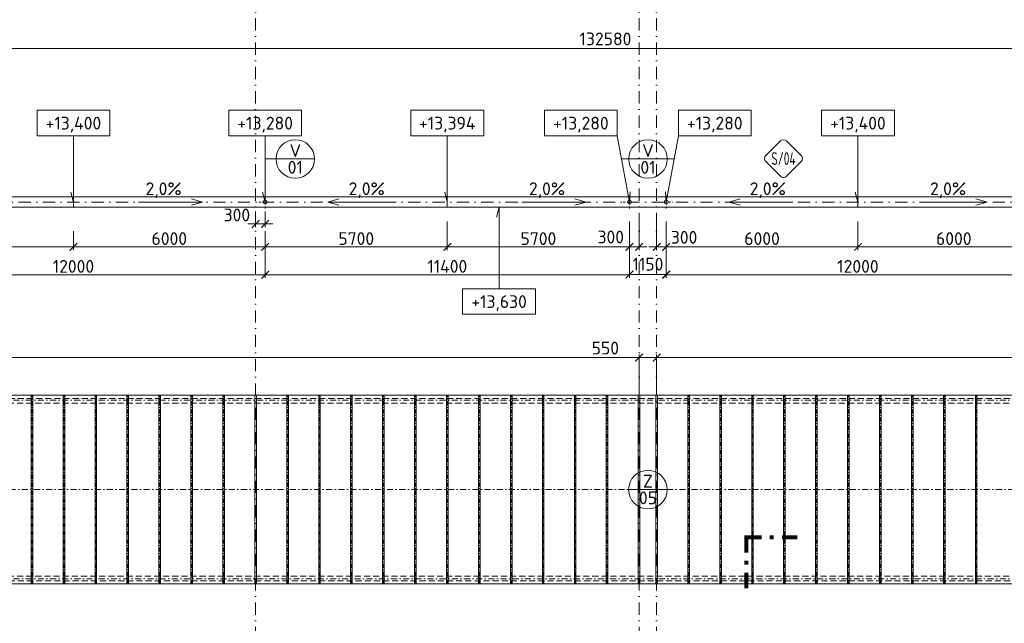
# Model space of a CAD drawing. Header units: millimetres. Extents: x 5450 to 1919026, y -34905 to 130825.
# Tile 96 of 154: x 126405 to 157218, y 80285 to 99176. Entities that reach past the tile are written whole.
import ezdxf
from ezdxf.enums import TextEntityAlignment as Align

# ---------------------------------------------------------------- set-up
doc = ezdxf.new("R2010")
doc.units = ezdxf.units.MM
for name, pattern in [('CENTERX2', [101.6, 63.5, -12.7, 12.7, -12.7]), ('DASHDOT', [25.4, 12.7, -6.35, 0, -6.35]), ('ČÁRKOVANÁ', [19.05, 12.7, -6.35])]:
    doc.linetypes.add(name, pattern=pattern)
doc.layers.get('Defpoints').update_dxf_attribs({"color": 8})
for name, color, linetype, lineweight in [('A99_N_kce-pohl', 1, 'Continuous', 9), ('A99_N_koty-200', 5, 'Continuous', 5), ('A99_N_koty-vysk', 160, 'Continuous', 5), ('A99_N_txt-popis-200', 240, 'Continuous', 5), ('A99_N_znaceni 200', 5, 'Continuous', 5), ('A99_S_osy', 1, 'CENTERX2', 5)]:
    doc.layers.add(name, color=color, linetype=linetype, lineweight=lineweight)
doc.styles.add('A99_kota', font='isocpeur.ttf', dxfattribs={"height": 2})
doc.styles.add('A99_popis', font='isocpeur.ttf')
doc.styles.add('ad_popis 100', font='isocpeur.ttf', dxfattribs={"height": 200})
doc.dimstyles.new('A99_kota_200 new', dxfattribs={"dimscale": 200, "dimtxt": 2, "dimasz": 1.2, "dimexe": 0.5, "dimexo": 1.5, "dimgap": 0.3, "dimtad": 1, "dimdec": 0, "dimzin": 3, "dimdsep": 46, "dimtxsty": 'A99_kota', "dimblk": 'ARCHTICK', "dimcen": 2.5, "dimazin": 2, "dimtfac": 0.75, "dimtdec": 0, "dimtmove": 2, "dimatfit": 0, "dimfxl": 4, "dimfxlon": 1, "dimtolj": 1, "dimtzin": 0, "dimlwd": 5, "dimlwe": 5, "dimarcsym": 0})

# ---------------------------------------------------------------- blocks, each defined once
blk = doc.blocks.new('*U1033')
at = {"color": 0, "linetype": 'ByBlock', "const_width": 0.63}
for points in [[(414.7, 85.4), (414.7, 87.82), (417.12, 87.82)], [(419.01, 87.82), (418.38, 87.82)], [(422.7, 87.82), (420.27, 87.82)], [(414.7, 83.51), (414.7, 84.14)], [(414.7, 79.82), (414.7, 82.25)]]:
    blk.add_lwpolyline(points, dxfattribs=at)
at = {"color": 0, "linetype": 'ByBlock', "style": 'A99_popis', "flags": 12}
blk.add_attdef('OZNŘ_3K', text='', height=5, rotation=0.0024, dxfattribs=at).set_placement((784.08, 77.08), align=Align.RIGHT)
at = {"color": 0, "linetype": 'ByBlock', "style": 'A99_popis'}
blk.add_attdef('OZNŘ_1K', (-9.63, -10.73), '', height=5, dxfattribs=at)
blk = doc.blocks.new('*U20')
at = {"color": 0, "linetype": 'ByBlock'}
for p, q in [((5.7, -4), (5.7, -14.35)), ((5.7, -14.35), (5.29, -12.8))]:
    blk.add_line(p, q, dxfattribs=at)
blk.add_lwpolyline([(0, -4), (11.4, -4), (11.4, 0), (0, 0)], close=True, dxfattribs=at)
at = {"color": 0, "linetype": 'ByBlock', "style": 'A99_kota'}
for tag, p in [('VYSKA', (5.7, -2.24)), ('VYSKA_POPIS1', (5.7, -6.04)), ('VYSKA_POPIS2', (5.9, -9.54)), ('VYSKA_POPIS3', (5.9, -13.04))]:
    blk.add_attdef(tag, text='', height=2, dxfattribs=at).set_placement(p, align=Align.MIDDLE)
blk = doc.blocks.new('*U22')
at = {"color": 0, "linetype": 'ByBlock'}
for q in [(0, -4), (-2.03, -12.76)]:
    blk.add_line((-1.9, -14.35), q, dxfattribs=at)
blk.add_lwpolyline([(0, -4), (11.4, -4), (11.4, 0), (0, 0)], close=True, dxfattribs=at)
at = {"color": 0, "linetype": 'ByBlock', "style": 'A99_kota'}
for tag, p in [('VYSKA', (5.7, -2.24)), ('VYSKA_POPIS1', (5.7, -6.04)), ('VYSKA_POPIS2', (5.9, -9.54)), ('VYSKA_POPIS3', (5.9, -13.04))]:
    blk.add_attdef(tag, text='', height=2, dxfattribs=at).set_placement(p, align=Align.MIDDLE)
blk = doc.blocks.new('*U14')
at = {"color": 0, "linetype": 'ByBlock'}
blk.add_line((-3.02, 0), (3.02, 0), dxfattribs=at)
blk.add_circle((0, 0), 3.02, dxfattribs=at)
at = {"color": 0, "linetype": 'ByBlock', "style": 'A99_popis'}
for tag, p in [('KATEGORIE', (0, 1.31)), ('PRVEK', (0, -1.3))]:
    blk.add_attdef(tag, text='', height=2, dxfattribs=at).set_placement(p, align=Align.MIDDLE_CENTER)
blk = doc.blocks.new('*U26')
at = {"color": 0}
for p, q in [((-0.72, 4.14), (-4.15, 0.71)), ((4.14, 0.71), (0.71, 4.14)), ((-4.15, -0.72), (-0.72, -4.15)), ((0.71, -4.15), (4.14, -0.72))]:
    blk.add_line(p, q, dxfattribs=at)
for centre, start, end in [((0, 3.42), 45, 135), ((-3.43, 0), 135, 225), ((3.42, 0), 315, 45), ((0, -3.43), 225, 315)]:
    blk.add_arc(centre, 1.01, start, end, dxfattribs=at)
at = {"color": 0, "linetype": 'ByBlock', "style": 'A99_popis', "width": 0.953108}
blk.add_attdef('SKLADBA', text='', height=3, rotation=0.0103, dxfattribs=at).set_placement((-2.86, -1.51), (2.86, -1.5), align=Align.FIT)
blk = doc.blocks.new('*U21')
at = {"color": 0, "linetype": 'ByBlock'}
for p, q in [((5.7, 12.75), (5.29, 11.2)), ((5.7, 0), (5.7, 12.75))]:
    blk.add_line(p, q, dxfattribs=at)
blk.add_lwpolyline([(0, -4), (11.4, -4), (11.4, 0), (0, 0)], close=True, dxfattribs=at)
at = {"color": 0, "linetype": 'ByBlock', "style": 'A99_kota'}
for tag, p in [('VYSKA', (5.7, -2.24)), ('VYSKA_POPIS1', (5.7, -6.04)), ('VYSKA_POPIS2', (5.9, -9.54)), ('VYSKA_POPIS3', (5.9, -13.04))]:
    blk.add_attdef(tag, text='', height=2, dxfattribs=at).set_placement(p, align=Align.MIDDLE)
blk = doc.blocks.new('_ArchTick')
at = {"color": 0, "linetype": 'ByBlock', "const_width": 0.15}
blk.add_lwpolyline([(-0.5, -0.5), (0.5, 0.5)], dxfattribs=at)
blk = doc.blocks.new('*D1093')
at = {"layer": 'A99_N_koty-200', "color": 0, "linetype": 'Continuous', "lineweight": 5, "transparency": 16777216}
for p, q in [((145787, 88600), (145547, 88600)), ((145787, 87800), (145787, 88700)), ((145787, 88600), (146337, 88600)), ((146337, 87800), (146337, 88700)), ((146337, 88600), (146577, 88600))]:
    blk.add_line(p, q, dxfattribs=at)
at = {"layer": 'Defpoints', "color": 0, "linetype": 'Continuous', "lineweight": 18, "transparency": 16777216}
for p in [(146337, 88600), (145787, 87425), (146337, 87425)]:
    blk.add_point(p, dxfattribs=at)
at = {"layer": 'A99_N_koty-200', "color": 0, "linetype": 'Continuous', "lineweight": 5, "transparency": 16777216, "xscale": 240, "yscale": 240, "zscale": 240}
blk.add_blockref('_ArchTick', (145787, 88600), dxfattribs=at)
at = {"layer": 'A99_N_koty-200', "color": 0, "linetype": 'Continuous', "lineweight": 5, "transparency": 16777216, "xscale": 240, "yscale": 240, "zscale": 240, "rotation": 180}
blk.add_blockref('_ArchTick', (146337, 88600), dxfattribs=at)
at = {"layer": 'A99_N_koty-200', "color": 0, "linetype": 'Continuous', "transparency": 16777216, "insert": (144732, 88900), "char_height": 400, "attachment_point": 5, "style": 'A99_kota'}
blk.add_mtext('\\A1;550', dxfattribs=at)
blk = doc.blocks.new('*D1239')
at = {"layer": 'A99_N_koty-200', "color": 0, "linetype": 'Continuous', "lineweight": 5, "transparency": 16777216}
for p, q in [((73647, 98275), (73647, 98375)), ((73647, 98275), (206227, 98275)), ((206227, 98275), (206227, 98175))]:
    blk.add_line(p, q, dxfattribs=at)
at = {"layer": 'Defpoints', "color": 0, "linetype": 'Continuous', "lineweight": 18, "transparency": 16777216}
for p in [(73647, 98070), (206227, 98275), (206227, 98275)]:
    blk.add_point(p, dxfattribs=at)
at = {"layer": 'A99_N_koty-200', "color": 0, "linetype": 'Continuous', "lineweight": 5, "transparency": 16777216, "xscale": 240, "yscale": 240, "zscale": 240, "rotation": 180}
blk.add_blockref('_ArchTick', (73647, 98275), dxfattribs=at)
at = {"layer": 'A99_N_koty-200', "color": 0, "linetype": 'Continuous', "lineweight": 5, "transparency": 16777216, "xscale": 240, "yscale": 240, "zscale": 240}
blk.add_blockref('_ArchTick', (206227, 98275), dxfattribs=at)
at = {"layer": 'A99_N_koty-200', "color": 0, "linetype": 'Continuous', "transparency": 16777216, "insert": (144737, 98575), "char_height": 400, "attachment_point": 5, "style": 'A99_kota'}
blk.add_mtext('\\A1;132580', dxfattribs=at)
blk = doc.blocks.new('*D1381')
at = {"layer": 'A99_N_koty-200', "color": 0, "linetype": 'Continuous', "lineweight": 5, "transparency": 16777216}
for p, q in [((133787, 93170), (133787, 92683)), ((134087, 93170), (134087, 92683)), ((133787, 92783), (133547, 92783)), ((133787, 92783), (134087, 92783)), ((134087, 92783), (134327, 92783))]:
    blk.add_line(p, q, dxfattribs=at)
at = {"layer": 'Defpoints', "color": 0, "linetype": 'Continuous', "lineweight": 18, "transparency": 16777216}
for p in [(133787, 93470), (134087, 93470), (134087, 92783)]:
    blk.add_point(p, dxfattribs=at)
at = {"layer": 'A99_N_koty-200', "color": 0, "linetype": 'Continuous', "lineweight": 5, "transparency": 16777216, "xscale": 240, "yscale": 240, "zscale": 240}
blk.add_blockref('_ArchTick', (133787, 92783), dxfattribs=at)
at = {"layer": 'A99_N_koty-200', "color": 0, "linetype": 'Continuous', "lineweight": 5, "transparency": 16777216, "xscale": 240, "yscale": 240, "zscale": 240, "rotation": 180}
blk.add_blockref('_ArchTick', (134087, 92783), dxfattribs=at)
at = {"layer": 'A99_N_koty-200', "color": 0, "linetype": 'Continuous', "transparency": 16777216, "insert": (133202, 93065), "char_height": 400, "attachment_point": 5, "style": 'A99_kota'}
blk.add_mtext('\\A1;300', dxfattribs=at)
blk = doc.blocks.new('*D1385')
at = {"layer": 'A99_N_koty-200', "color": 0, "linetype": 'Continuous', "lineweight": 5, "transparency": 16777216}
for p, q in [((122087, 91995), (122087, 91095)), ((134087, 91995), (134087, 91095)), ((122087, 91195), (134087, 91195))]:
    blk.add_line(p, q, dxfattribs=at)
at = {"layer": 'Defpoints', "color": 0, "linetype": 'Continuous', "lineweight": 18, "transparency": 16777216}
for p in [(122087, 93470), (134087, 93470), (134087, 91195)]:
    blk.add_point(p, dxfattribs=at)
at = {"layer": 'A99_N_koty-200', "color": 0, "linetype": 'Continuous', "lineweight": 5, "transparency": 16777216, "xscale": 240, "yscale": 240, "zscale": 240, "rotation": 180}
blk.add_blockref('_ArchTick', (122087, 91195), dxfattribs=at)
at = {"layer": 'A99_N_koty-200', "color": 0, "linetype": 'Continuous', "lineweight": 5, "transparency": 16777216, "xscale": 240, "yscale": 240, "zscale": 240}
blk.add_blockref('_ArchTick', (134087, 91195), dxfattribs=at)
at = {"layer": 'A99_N_koty-200', "color": 0, "linetype": 'Continuous', "transparency": 16777216, "insert": (128087, 91455), "char_height": 400, "attachment_point": 5, "style": 'A99_kota'}
blk.add_mtext('\\A1;12000', dxfattribs=at)
blk = doc.blocks.new('*D1387')
at = {"layer": 'A99_N_koty-200', "color": 0, "linetype": 'Continuous', "lineweight": 5, "transparency": 16777216}
for p, q in [((122087, 92560), (122087, 91965)), ((128087, 92560), (128087, 91965)), ((122087, 92065), (128087, 92065))]:
    blk.add_line(p, q, dxfattribs=at)
at = {"layer": 'Defpoints', "color": 0, "linetype": 'Continuous', "lineweight": 18, "transparency": 16777216}
for p in [(122087, 92860), (128087, 92860), (128087, 92065)]:
    blk.add_point(p, dxfattribs=at)
at = {"layer": 'A99_N_koty-200', "color": 0, "linetype": 'Continuous', "lineweight": 5, "transparency": 16777216, "xscale": 240, "yscale": 240, "zscale": 240, "rotation": 180}
blk.add_blockref('_ArchTick', (122087, 92065), dxfattribs=at)
at = {"layer": 'A99_N_koty-200', "color": 0, "linetype": 'Continuous', "lineweight": 5, "transparency": 16777216, "xscale": 240, "yscale": 240, "zscale": 240}
blk.add_blockref('_ArchTick', (128087, 92065), dxfattribs=at)
at = {"layer": 'A99_N_koty-200', "color": 0, "linetype": 'Continuous', "transparency": 16777216, "insert": (125087, 92325), "char_height": 400, "attachment_point": 5, "style": 'A99_kota'}
blk.add_mtext('\\A1;6000', dxfattribs=at)
blk = doc.blocks.new('*D1389')
at = {"layer": 'A99_N_koty-200', "color": 0, "linetype": 'Continuous', "lineweight": 5, "transparency": 16777216}
for p, q in [((128087, 92560), (128087, 91965)), ((134087, 92560), (134087, 91965)), ((134087, 92065), (128087, 92065))]:
    blk.add_line(p, q, dxfattribs=at)
at = {"layer": 'Defpoints', "color": 0, "linetype": 'Continuous', "lineweight": 18, "transparency": 16777216}
for p in [(128087, 92860), (134087, 92860), (128087, 92065)]:
    blk.add_point(p, dxfattribs=at)
at = {"layer": 'A99_N_koty-200', "color": 0, "linetype": 'Continuous', "lineweight": 5, "transparency": 16777216, "xscale": 240, "yscale": 240, "zscale": 240, "rotation": 180}
blk.add_blockref('_ArchTick', (128087, 92065), dxfattribs=at)
at = {"layer": 'A99_N_koty-200', "color": 0, "linetype": 'Continuous', "lineweight": 5, "transparency": 16777216, "xscale": 240, "yscale": 240, "zscale": 240}
blk.add_blockref('_ArchTick', (134087, 92065), dxfattribs=at)
at = {"layer": 'A99_N_koty-200', "color": 0, "linetype": 'Continuous', "transparency": 16777216, "insert": (131087, 92325), "char_height": 400, "attachment_point": 5, "style": 'A99_kota'}
blk.add_mtext('\\A1;6000', dxfattribs=at)
blk = doc.blocks.new('*D1393')
at = {"layer": 'A99_N_koty-200', "color": 0, "linetype": 'Continuous', "lineweight": 5, "transparency": 16777216}
for p, q in [((146337, 92865), (146337, 91965)), ((146637, 92865), (146637, 91965)), ((146337, 92065), (146097, 92065)), ((146337, 92065), (146637, 92065)), ((146637, 92065), (146877, 92065))]:
    blk.add_line(p, q, dxfattribs=at)
at = {"layer": 'Defpoints', "color": 0, "linetype": 'Continuous', "lineweight": 18, "transparency": 16777216}
for p in [(146637, 93470), (146337, 93350), (146637, 92065)]:
    blk.add_point(p, dxfattribs=at)
at = {"layer": 'A99_N_koty-200', "color": 0, "linetype": 'Continuous', "lineweight": 5, "transparency": 16777216, "xscale": 240, "yscale": 240, "zscale": 240}
blk.add_blockref('_ArchTick', (146337, 92065), dxfattribs=at)
at = {"layer": 'A99_N_koty-200', "color": 0, "linetype": 'Continuous', "lineweight": 5, "transparency": 16777216, "xscale": 240, "yscale": 240, "zscale": 240, "rotation": 180}
blk.add_blockref('_ArchTick', (146637, 92065), dxfattribs=at)
at = {"layer": 'A99_N_koty-200', "color": 0, "linetype": 'Continuous', "transparency": 16777216, "insert": (147197, 92365), "char_height": 400, "attachment_point": 5, "style": 'A99_kota'}
blk.add_mtext('\\A1;300', dxfattribs=at)
blk = doc.blocks.new('*D1395')
at = {"layer": 'A99_N_koty-200', "color": 0, "linetype": 'Continuous', "lineweight": 5, "transparency": 16777216}
for p, q in [((146637, 91995), (146637, 91095)), ((158637, 91995), (158637, 91095)), ((146637, 91195), (158637, 91195))]:
    blk.add_line(p, q, dxfattribs=at)
at = {"layer": 'Defpoints', "color": 0, "linetype": 'Continuous', "lineweight": 18, "transparency": 16777216}
for p in [(146637, 93470), (158637, 93470), (158637, 91195)]:
    blk.add_point(p, dxfattribs=at)
at = {"layer": 'A99_N_koty-200', "color": 0, "linetype": 'Continuous', "lineweight": 5, "transparency": 16777216, "xscale": 240, "yscale": 240, "zscale": 240, "rotation": 180}
blk.add_blockref('_ArchTick', (146637, 91195), dxfattribs=at)
at = {"layer": 'A99_N_koty-200', "color": 0, "linetype": 'Continuous', "lineweight": 5, "transparency": 16777216, "xscale": 240, "yscale": 240, "zscale": 240}
blk.add_blockref('_ArchTick', (158637, 91195), dxfattribs=at)
at = {"layer": 'A99_N_koty-200', "color": 0, "linetype": 'Continuous', "transparency": 16777216, "insert": (152637, 91455), "char_height": 400, "attachment_point": 5, "style": 'A99_kota'}
blk.add_mtext('\\A1;12000', dxfattribs=at)
blk = doc.blocks.new('*D1595')
at = {"layer": 'A99_N_koty-200', "color": 0, "linetype": 'Continuous', "lineweight": 5, "transparency": 16777216}
for p, q in [((145487, 92865), (145487, 91965)), ((145787, 92865), (145787, 91965)), ((145487, 92065), (145247, 92065)), ((145487, 92065), (145787, 92065)), ((145787, 92065), (146027, 92065))]:
    blk.add_line(p, q, dxfattribs=at)
at = {"layer": 'Defpoints', "color": 0, "linetype": 'Continuous', "lineweight": 18, "transparency": 16777216}
for p in [(145487, 93470), (145787, 93470), (145787, 92065)]:
    blk.add_point(p, dxfattribs=at)
at = {"layer": 'A99_N_koty-200', "color": 0, "linetype": 'Continuous', "lineweight": 5, "transparency": 16777216, "xscale": 240, "yscale": 240, "zscale": 240}
blk.add_blockref('_ArchTick', (145487, 92065), dxfattribs=at)
at = {"layer": 'A99_N_koty-200', "color": 0, "linetype": 'Continuous', "lineweight": 5, "transparency": 16777216, "xscale": 240, "yscale": 240, "zscale": 240, "rotation": 180}
blk.add_blockref('_ArchTick', (145787, 92065), dxfattribs=at)
at = {"layer": 'A99_N_koty-200', "color": 0, "linetype": 'Continuous', "transparency": 16777216, "insert": (144902, 92375), "char_height": 400, "attachment_point": 5, "style": 'A99_kota'}
blk.add_mtext('\\A1;300', dxfattribs=at)
blk = doc.blocks.new('*D1597')
at = {"layer": 'A99_N_koty-200', "color": 0, "linetype": 'Continuous', "lineweight": 5, "transparency": 16777216}
for p, q in [((139787, 92865), (139787, 91965)), ((134087, 92560), (134087, 91965)), ((134087, 92065), (139787, 92065))]:
    blk.add_line(p, q, dxfattribs=at)
at = {"layer": 'Defpoints', "color": 0, "linetype": 'Continuous', "lineweight": 18, "transparency": 16777216}
for p in [(139787, 93350), (134087, 92860), (139787, 92065)]:
    blk.add_point(p, dxfattribs=at)
at = {"layer": 'A99_N_koty-200', "color": 0, "linetype": 'Continuous', "lineweight": 5, "transparency": 16777216, "xscale": 240, "yscale": 240, "zscale": 240, "rotation": 180}
blk.add_blockref('_ArchTick', (134087, 92065), dxfattribs=at)
at = {"layer": 'A99_N_koty-200', "color": 0, "linetype": 'Continuous', "lineweight": 5, "transparency": 16777216, "xscale": 240, "yscale": 240, "zscale": 240}
blk.add_blockref('_ArchTick', (139787, 92065), dxfattribs=at)
at = {"layer": 'A99_N_koty-200', "color": 0, "linetype": 'Continuous', "transparency": 16777216, "insert": (136937, 92325), "char_height": 400, "attachment_point": 5, "style": 'A99_kota'}
blk.add_mtext('\\A1;5700', dxfattribs=at)
blk = doc.blocks.new('*D1519')
at = {"layer": 'A99_N_koty-200', "color": 0, "linetype": 'Continuous', "lineweight": 5, "transparency": 16777216}
for p, q in [((139787, 92865), (139787, 91965)), ((145487, 92865), (145487, 91965)), ((145487, 92065), (139787, 92065))]:
    blk.add_line(p, q, dxfattribs=at)
at = {"layer": 'Defpoints', "color": 0, "linetype": 'Continuous', "lineweight": 18, "transparency": 16777216}
for p in [(145487, 93470), (139787, 93350), (139787, 92065)]:
    blk.add_point(p, dxfattribs=at)
at = {"layer": 'A99_N_koty-200', "color": 0, "linetype": 'Continuous', "lineweight": 5, "transparency": 16777216, "xscale": 240, "yscale": 240, "zscale": 240, "rotation": 180}
blk.add_blockref('_ArchTick', (139787, 92065), dxfattribs=at)
at = {"layer": 'A99_N_koty-200', "color": 0, "linetype": 'Continuous', "lineweight": 5, "transparency": 16777216, "xscale": 240, "yscale": 240, "zscale": 240}
blk.add_blockref('_ArchTick', (145487, 92065), dxfattribs=at)
at = {"layer": 'A99_N_koty-200', "color": 0, "linetype": 'Continuous', "transparency": 16777216, "insert": (142637, 92325), "char_height": 400, "attachment_point": 5, "style": 'A99_kota'}
blk.add_mtext('\\A1;5700', dxfattribs=at)
blk = doc.blocks.new('*D1521')
at = {"layer": 'A99_N_koty-200', "color": 0, "linetype": 'Continuous', "lineweight": 5, "transparency": 16777216}
for p, q in [((145487, 91205), (145487, 91105)), ((145487, 91205), (146637, 91205)), ((146637, 91205), (146637, 91105))]:
    blk.add_line(p, q, dxfattribs=at)
at = {"layer": 'Defpoints', "color": 0, "linetype": 'Continuous', "lineweight": 18, "transparency": 16777216}
for p in [(145487, 91205), (146637, 91205), (146637, 91205)]:
    blk.add_point(p, dxfattribs=at)
at = {"layer": 'A99_N_koty-200', "color": 0, "linetype": 'Continuous', "lineweight": 5, "transparency": 16777216, "xscale": 240, "yscale": 240, "zscale": 240, "rotation": 180}
blk.add_blockref('_ArchTick', (145487, 91205), dxfattribs=at)
at = {"layer": 'A99_N_koty-200', "color": 0, "linetype": 'Continuous', "lineweight": 5, "transparency": 16777216, "xscale": 240, "yscale": 240, "zscale": 240}
blk.add_blockref('_ArchTick', (146637, 91205), dxfattribs=at)
at = {"layer": 'A99_N_koty-200', "color": 0, "linetype": 'Continuous', "transparency": 16777216, "insert": (146067, 91525), "char_height": 400, "attachment_point": 5, "style": 'A99_kota'}
blk.add_mtext('\\A1;1150', dxfattribs=at)
blk = doc.blocks.new('*D1523')
at = {"layer": 'A99_N_koty-200', "color": 0, "linetype": 'Continuous', "lineweight": 5, "transparency": 16777216}
for p, q in [((134087, 91995), (134087, 91095)), ((145487, 91995), (145487, 91095)), ((145487, 91195), (134087, 91195))]:
    blk.add_line(p, q, dxfattribs=at)
at = {"layer": 'Defpoints', "color": 0, "linetype": 'Continuous', "lineweight": 18, "transparency": 16777216}
for p in [(134087, 93470), (145487, 93470), (134087, 91195)]:
    blk.add_point(p, dxfattribs=at)
at = {"layer": 'A99_N_koty-200', "color": 0, "linetype": 'Continuous', "lineweight": 5, "transparency": 16777216, "xscale": 240, "yscale": 240, "zscale": 240, "rotation": 180}
blk.add_blockref('_ArchTick', (134087, 91195), dxfattribs=at)
at = {"layer": 'A99_N_koty-200', "color": 0, "linetype": 'Continuous', "lineweight": 5, "transparency": 16777216, "xscale": 240, "yscale": 240, "zscale": 240}
blk.add_blockref('_ArchTick', (145487, 91195), dxfattribs=at)
at = {"layer": 'A99_N_koty-200', "color": 0, "linetype": 'Continuous', "transparency": 16777216, "insert": (139787, 91455), "char_height": 400, "attachment_point": 5, "style": 'A99_kota'}
blk.add_mtext('\\A1;11400', dxfattribs=at)
blk = doc.blocks.new('*D1531')
at = {"layer": 'A99_N_koty-200', "color": 0, "linetype": 'Continuous', "lineweight": 5, "transparency": 16777216}
for p, q in [((146637, 92865), (146637, 91965)), ((152637, 92865), (152637, 91965)), ((146637, 92065), (152637, 92065))]:
    blk.add_line(p, q, dxfattribs=at)
at = {"layer": 'Defpoints', "color": 0, "linetype": 'Continuous', "lineweight": 18, "transparency": 16777216}
for p in [(146637, 93470), (152637, 93350), (152637, 92065)]:
    blk.add_point(p, dxfattribs=at)
at = {"layer": 'A99_N_koty-200', "color": 0, "linetype": 'Continuous', "lineweight": 5, "transparency": 16777216, "xscale": 240, "yscale": 240, "zscale": 240, "rotation": 180}
blk.add_blockref('_ArchTick', (146637, 92065), dxfattribs=at)
at = {"layer": 'A99_N_koty-200', "color": 0, "linetype": 'Continuous', "lineweight": 5, "transparency": 16777216, "xscale": 240, "yscale": 240, "zscale": 240}
blk.add_blockref('_ArchTick', (152637, 92065), dxfattribs=at)
at = {"layer": 'A99_N_koty-200', "color": 0, "linetype": 'Continuous', "transparency": 16777216, "insert": (149637, 92325), "char_height": 400, "attachment_point": 5, "style": 'A99_kota'}
blk.add_mtext('\\A1;6000', dxfattribs=at)
blk = doc.blocks.new('*D1533')
at = {"layer": 'A99_N_koty-200', "color": 0, "linetype": 'Continuous', "lineweight": 5, "transparency": 16777216}
for p, q in [((152637, 92865), (152637, 91965)), ((158637, 92865), (158637, 91965)), ((158637, 92065), (152637, 92065))]:
    blk.add_line(p, q, dxfattribs=at)
at = {"layer": 'Defpoints', "color": 0, "linetype": 'Continuous', "lineweight": 18, "transparency": 16777216}
for p in [(158637, 93470), (152637, 93350), (152637, 92065)]:
    blk.add_point(p, dxfattribs=at)
at = {"layer": 'A99_N_koty-200', "color": 0, "linetype": 'Continuous', "lineweight": 5, "transparency": 16777216, "xscale": 240, "yscale": 240, "zscale": 240, "rotation": 180}
blk.add_blockref('_ArchTick', (152637, 92065), dxfattribs=at)
at = {"layer": 'A99_N_koty-200', "color": 0, "linetype": 'Continuous', "lineweight": 5, "transparency": 16777216, "xscale": 240, "yscale": 240, "zscale": 240}
blk.add_blockref('_ArchTick', (158637, 92065), dxfattribs=at)
at = {"layer": 'A99_N_koty-200', "color": 0, "linetype": 'Continuous', "transparency": 16777216, "insert": (155637, 92325), "char_height": 400, "attachment_point": 5, "style": 'A99_kota'}
blk.add_mtext('\\A1;6000', dxfattribs=at)
blk = doc.blocks.new('*D1725')
at = {"layer": 'A99_N_koty-200', "color": 0, "linetype": 'Continuous', "lineweight": 5, "transparency": 16777216}
for p, q in [((79747, 87800), (79747, 88700)), ((79747, 88600), (145787, 88600)), ((145787, 87800), (145787, 88700))]:
    blk.add_line(p, q, dxfattribs=at)
at = {"layer": 'Defpoints', "color": 0, "linetype": 'Continuous', "lineweight": 18, "transparency": 16777216}
for p in [(145787, 88600), (79747, 87425), (145787, 87425)]:
    blk.add_point(p, dxfattribs=at)
at = {"layer": 'A99_N_koty-200', "color": 0, "linetype": 'Continuous', "lineweight": 5, "transparency": 16777216, "xscale": 240, "yscale": 240, "zscale": 240, "rotation": 180}
blk.add_blockref('_ArchTick', (79747, 88600), dxfattribs=at)
at = {"layer": 'A99_N_koty-200', "color": 0, "linetype": 'Continuous', "lineweight": 5, "transparency": 16777216, "xscale": 240, "yscale": 240, "zscale": 240}
blk.add_blockref('_ArchTick', (145787, 88600), dxfattribs=at)
at = {"layer": 'A99_N_koty-200', "color": 0, "linetype": 'Continuous', "transparency": 16777216, "insert": (112767, 88860), "char_height": 400, "attachment_point": 5, "style": 'A99_kota'}
blk.add_mtext('\\A1;66040', dxfattribs=at)
blk = doc.blocks.new('*D1727')
at = {"layer": 'A99_N_koty-200', "color": 0, "linetype": 'Continuous', "lineweight": 5, "transparency": 16777216}
for p, q in [((146337, 87800), (146337, 88700)), ((212377, 88600), (146337, 88600)), ((212377, 87800), (212377, 88700))]:
    blk.add_line(p, q, dxfattribs=at)
at = {"layer": 'Defpoints', "color": 0, "linetype": 'Continuous', "lineweight": 18, "transparency": 16777216}
for p in [(146337, 88600), (146337, 87425), (212377, 87425)]:
    blk.add_point(p, dxfattribs=at)
at = {"layer": 'A99_N_koty-200', "color": 0, "linetype": 'Continuous', "lineweight": 5, "transparency": 16777216, "xscale": 240, "yscale": 240, "zscale": 240, "rotation": 180}
blk.add_blockref('_ArchTick', (146337, 88600), dxfattribs=at)
at = {"layer": 'A99_N_koty-200', "color": 0, "linetype": 'Continuous', "lineweight": 5, "transparency": 16777216, "xscale": 240, "yscale": 240, "zscale": 240}
blk.add_blockref('_ArchTick', (212377, 88600), dxfattribs=at)
at = {"layer": 'A99_N_koty-200', "color": 0, "linetype": 'Continuous', "transparency": 16777216, "insert": (179357, 88860), "char_height": 400, "attachment_point": 5, "style": 'A99_kota'}
blk.add_mtext('\\A1;66040', dxfattribs=at)

msp = doc.modelspace()

# ---------------------------------------------------------------- linework, layer by layer
at = {"layer": 'A99_N_kce-pohl', "linetype": 'Continuous', "lineweight": 9}
for p, q in [((126762.3, 81515), (126762.3, 87425)), ((126812.3, 81515), (126812.3, 87425)), ((127762.3, 81515), (127762.3, 87425)), ((127812.3, 81515), (127812.3, 87425)), ((128762.3, 81515), (128762.3, 87425)), ((128812.3, 81515), (128812.3, 87425)), ((129762.3, 81515), (129762.3, 87425)), ((129812.3, 81515), (129812.3, 87425)), ((130762.3, 81515), (130762.3, 87425)), ((130812.3, 81515), (130812.3, 87425)), ((131762.3, 81515), (131762.3, 87425)), ((131812.3, 81515), (131812.3, 87425)), ((132762.3, 81515), (132762.3, 87425)), ((132812.3, 81515), (132812.3, 87425)), ((133762.3, 81515), (133762.3, 87425)), ((133812.3, 81515), (133812.3, 87425)), ((134762.3, 81515), (134762.3, 87425)), ((134812.3, 81515), (134812.3, 87425)), ((135762.3, 81515), (135762.3, 87425)), ((135812.3, 81515), (135812.3, 87425)), ((136762.3, 81515), (136762.3, 87425)), ((136812.3, 81515), (136812.3, 87425)), ((137762.3, 81515), (137762.3, 87425)), ((137812.3, 81515), (137812.3, 87425)), ((138762.3, 81515), (138762.3, 87425)), ((138812.3, 81515), (138812.3, 87425)), ((139762.3, 81515), (139762.3, 87425)), ((139812.3, 81515), (139812.3, 87425)), ((140762.3, 81515), (140762.3, 87425)), ((140812.3, 81515), (140812.3, 87425)), ((141762.3, 81515), (141762.3, 87425)), ((141812.3, 81515), (141812.3, 87425)), ((142762.3, 81515), (142762.3, 87425)), ((142812.3, 81515), (142812.3, 87425)), ((143762.3, 81515), (143762.3, 87425)), ((143812.3, 81515), (143812.3, 87425)), ((144762.3, 81515), (144762.3, 87425)), ((144812.3, 81515), (144812.3, 87425)), ((145762.3, 81515), (145762.3, 87425)), ((145812.3, 81515), (145812.3, 87425)), ((146312.3, 81515), (146312.3, 87425)), ((146362.3, 81515), (146362.3, 87425)), ((147312.3, 81515), (147312.3, 87425)), ((147362.3, 81515), (147362.3, 87425)), ((148312.3, 81515), (148312.3, 87425)), ((148362.3, 81515), (148362.3, 87425)), ((149312.3, 81515), (149312.3, 87425)), ((149362.3, 81515), (149362.3, 87425)), ((150312.3, 81515), (150312.3, 87425)), ((150362.3, 81515), (150362.3, 87425)), ((151312.3, 81515), (151312.3, 87425)), ((151362.3, 81515), (151362.3, 87425)), ((152312.3, 81515), (152312.3, 87425)), ((152362.3, 81515), (152362.3, 87425)), ((153312.3, 81515), (153312.3, 87425)), ((153362.3, 81515), (153362.3, 87425)), ((154312.3, 81515), (154312.3, 87425)), ((154362.3, 81515), (154362.3, 87425)), ((155312.3, 81515), (155312.3, 87425)), ((155362.3, 81515), (155362.3, 87425)), ((156312.3, 81515), (156312.3, 87425)), ((156362.3, 81515), (156362.3, 87425))]:
    msp.add_line(p, q, dxfattribs=at)
at = {"layer": 'A99_N_kce-pohl', "linetype": 'Continuous', "ltscale": 25}
msp.add_lwpolyline([(218477.3, 93305), (218477.3, 93635), (73787.3, 93635), (73787.3, 93305)], close=True, dxfattribs=at)
at = {"layer": 'A99_N_kce-pohl', "linetype": 'Continuous', "lineweight": 5}
for points in [[(128087.3, 93305), (128087.3, 93635)], [(139787.3, 93305), (139787.3, 93635)], [(152637.3, 93305), (152637.3, 93635)]]:
    msp.add_lwpolyline(points, dxfattribs=at)
at = {"layer": 'A99_N_kce-pohl', "linetype": 'DASHDOT', "lineweight": 5, "ltscale": 5}
for points in [[(133887.3, 93470), (134287.3, 93470)], [(134087.3, 93270), (134087.3, 93670)], [(145287.3, 93470), (145687.3, 93470)], [(145487.3, 93270), (145487.3, 93670)], [(146437.3, 93470), (146837.3, 93470)], [(146637.3, 93270), (146637.3, 93670)]]:
    msp.add_lwpolyline(points, dxfattribs=at)
at = {"layer": 'A99_N_kce-pohl', "linetype": 'ČÁRKOVANÁ', "lineweight": 9, "ltscale": 15}
for points in [[(212547.3, 87325), (79577.3, 87325)], [(212237.3, 87175.3), (79887.3, 87175.3)], [(212237.3, 81764.7), (79887.3, 81764.7)], [(212547.3, 81615), (79577.3, 81615)]]:
    msp.add_lwpolyline(points, dxfattribs=at)
at = {"layer": 'A99_N_kce-pohl', "linetype": 'Continuous', "lineweight": 9}
msp.add_lwpolyline([(79717.3, 87425), (212407.3, 87425), (212407.3, 81515), (79717.3, 81515)], close=True, dxfattribs=at)
for points in [[(126762.3, 84845), (126762.3, 84665)], [(126812.3, 84845), (126812.3, 84665)], [(127762.3, 84845), (127762.3, 84665)], [(127812.3, 84845), (127812.3, 84665)], [(128762.3, 84845), (128762.3, 84665)], [(128812.3, 84845), (128812.3, 84665)], [(129762.3, 84845), (129762.3, 84665)], [(129812.3, 84845), (129812.3, 84665)], [(130762.3, 84845), (130762.3, 84665)], [(130812.3, 84845), (130812.3, 84665)], [(131762.3, 84845), (131762.3, 84665)], [(131812.3, 84845), (131812.3, 84665)], [(132762.3, 84845), (132762.3, 84665)], [(132812.3, 84845), (132812.3, 84665)], [(133762.3, 84845), (133762.3, 84665)], [(133812.3, 84845), (133812.3, 84665)], [(134762.3, 84845), (134762.3, 84665)], [(134812.3, 84845), (134812.3, 84665)], [(135762.3, 84845), (135762.3, 84665)], [(135812.3, 84845), (135812.3, 84665)], [(136762.3, 84845), (136762.3, 84665)], [(136812.3, 84845), (136812.3, 84665)], [(137762.3, 84845), (137762.3, 84665)], [(137812.3, 84845), (137812.3, 84665)], [(138762.3, 84845), (138762.3, 84665)], [(138812.3, 84845), (138812.3, 84665)], [(139762.3, 84845), (139762.3, 84665)], [(139812.3, 84845), (139812.3, 84665)], [(140762.3, 84845), (140762.3, 84665)], [(140812.3, 84845), (140812.3, 84665)], [(141762.3, 84845), (141762.3, 84665)], [(141812.3, 84845), (141812.3, 84665)], [(142762.3, 84845), (142762.3, 84665)], [(142812.3, 84845), (142812.3, 84665)], [(143762.3, 84845), (143762.3, 84665)], [(143812.3, 84845), (143812.3, 84665)], [(144762.3, 84845), (144762.3, 84665)], [(144812.3, 84845), (144812.3, 84665)], [(145762.3, 84845), (145762.3, 84665)], [(145812.3, 84845), (145812.3, 84665)], [(146312.3, 84845), (146312.3, 84665)], [(146362.3, 84845), (146362.3, 84665)], [(147312.3, 84845), (147312.3, 84665)], [(147362.3, 84845), (147362.3, 84665)], [(148312.3, 84845), (148312.3, 84665)], [(148362.3, 84845), (148362.3, 84665)], [(149312.3, 84845), (149312.3, 84665)], [(149362.3, 84845), (149362.3, 84665)], [(150312.3, 84845), (150312.3, 84665)], [(150362.3, 84845), (150362.3, 84665)], [(151312.3, 84845), (151312.3, 84665)], [(151362.3, 84845), (151362.3, 84665)], [(152312.3, 84845), (152312.3, 84665)], [(152362.3, 84845), (152362.3, 84665)], [(153312.3, 84845), (153312.3, 84665)], [(153362.3, 84845), (153362.3, 84665)], [(154312.3, 84845), (154312.3, 84665)], [(154362.3, 84845), (154362.3, 84665)], [(155312.3, 84845), (155312.3, 84665)], [(155362.3, 84845), (155362.3, 84665)], [(156312.3, 84845), (156312.3, 84665)], [(156362.3, 84845), (156362.3, 84665)]]:
    msp.add_lwpolyline(points, dxfattribs=at)
at = {"layer": 'A99_N_kce-pohl', "linetype": 'Continuous'}
for centre in [(134087.3, 93470), (145487.3, 93470), (146637.3, 93470)]:
    msp.add_circle(centre, 60, dxfattribs=at)
at = {"layer": 'A99_N_koty-vysk'}
for points in [[(132127.3, 93470), (130127.3, 93470)], [(132127.3, 93470), (131777.3, 93570)], [(132127.3, 93470), (131777.3, 93370)], [(136047.3, 93470), (136397.3, 93570)], [(136047.3, 93470), (138047.3, 93470)], [(136047.3, 93470), (136397.3, 93370)], [(144127.3, 93470), (142127.3, 93470)], [(144127.3, 93470), (143777.3, 93570)], [(144127.3, 93470), (143777.3, 93370)], [(148597.3, 93470), (148947.3, 93570)], [(148597.3, 93470), (150597.3, 93470)], [(148597.3, 93470), (148947.3, 93370)], [(156677.3, 93470), (154677.3, 93470)], [(156677.3, 93470), (156327.3, 93570)], [(156677.3, 93470), (156327.3, 93370)]]:
    msp.add_lwpolyline(points, dxfattribs=at)
at = {"layer": 'A99_N_znaceni 200'}
for points in [[(134425.8, 94816.5), (134087.3, 94816.5)], [(146884.5, 94816.5), (145240.1, 94816.5)]]:
    msp.add_lwpolyline(points, dxfattribs=at)
at = {"layer": 'A99_S_osy', "linetype": 'DASHDOT', "lineweight": 5, "ltscale": 10}
for p, q in [((126787.3, 81515), (126787.3, 87425)), ((127787.3, 81515), (127787.3, 87425)), ((128787.3, 81515), (128787.3, 87425)), ((129787.3, 81515), (129787.3, 87425)), ((130787.3, 81515), (130787.3, 87425)), ((131787.3, 81515), (131787.3, 87425)), ((132787.3, 81515), (132787.3, 87425)), ((134787.3, 81515), (134787.3, 87425)), ((135787.3, 81515), (135787.3, 87425)), ((136787.3, 81515), (136787.3, 87425)), ((137787.3, 81515), (137787.3, 87425)), ((138787.3, 81515), (138787.3, 87425)), ((139787.3, 81515), (139787.3, 87425)), ((140787.3, 81515), (140787.3, 87425)), ((141787.3, 81515), (141787.3, 87425)), ((142787.3, 81515), (142787.3, 87425)), ((143787.3, 81515), (143787.3, 87425)), ((144787.3, 81515), (144787.3, 87425)), ((147337.3, 81515), (147337.3, 87425)), ((148337.3, 81515), (148337.3, 87425)), ((149337.3, 81515), (149337.3, 87425)), ((150337.3, 81515), (150337.3, 87425)), ((151337.3, 81515), (151337.3, 87425)), ((152337.3, 81515), (152337.3, 87425)), ((153337.3, 81515), (153337.3, 87425)), ((154337.3, 81515), (154337.3, 87425)), ((155337.3, 81515), (155337.3, 87425)), ((156337.3, 81515), (156337.3, 87425))]:
    msp.add_line(p, q, dxfattribs=at)
at = {"layer": 'A99_S_osy', "linetype": 'DASHDOT', "lineweight": 5, "ltscale": 30}
for points in [[(133787.3, 130470), (133787.3, 27060)], [(145787.3, 130470), (145787.3, 27060)], [(146337.3, 130470), (146337.3, 27060)], [(247162.3, 93470), (72162.3, 93470)]]:
    msp.add_lwpolyline(points, dxfattribs=at)
at = {"layer": 'A99_S_osy', "linetype": 'DASHDOT', "lineweight": 5, "ltscale": 15}
for points in [[(212527.3, 87265), (79652.3, 87265)], [(212407.3, 84470), (79717.3, 84470)], [(212527.3, 81675), (79652.3, 81675)]]:
    msp.add_lwpolyline(points, dxfattribs=at)

# ---------------------------------------------------------------- block references
at = {"layer": 'A99_N_koty-vysk', "xscale": 200, "yscale": 200, "zscale": 200}
for name, p, values in [('*U20', (126947.3, 96340), {'VYSKA': '+13,400'}), ('*U20', (132947.3, 96340), {'VYSKA': '+13,280'}), ('*U20', (138647.3, 96340), {'VYSKA': '+13,394'}), ('*U22', (147017.3, 96340), {'VYSKA': '+13,280'}), ('*U20', (151497.3, 96340), {'VYSKA': '+13,400'}), ('*U21', (140267.3, 90755), {'VYSKA': '+13,630'})]:
    msp.add_blockref(name, p, dxfattribs=at).add_auto_attribs(values)
at = {"layer": 'A99_N_koty-vysk'}
ref = msp.add_blockref('*U22', (145107.3, 96340), dxfattribs=dict(at, xscale=-200, yscale=200, zscale=200))
ref.add_attrib('VYSKA', '+13,280', dxfattribs={"layer": '0', "color": 0, "linetype": 'ByBlock', "height": 400, "style": 'A99_kota'}).set_placement((143967.3, 95891.8), align=Align.MIDDLE)
at = {"layer": 'A99_N_txt-popis-200', "xscale": 200, "yscale": 200, "zscale": 200}
msp.add_blockref('*U1033', (66202.3, 65415), dxfattribs=at)
at = {"layer": 'A99_N_znaceni 200', "xscale": 200, "yscale": 200, "zscale": 200}
for p, values in [((135029.8, 94816.5), {'KATEGORIE': 'V', 'PRVEK': '01'}), ((146067.3, 94816.5), {'KATEGORIE': 'V', 'PRVEK': '01'}), ((146065.8, 84470), {'KATEGORIE': 'Z', 'PRVEK': '05'})]:
    msp.add_blockref('*U14', p, dxfattribs=at).add_auto_attribs(values)
at = {"layer": 'A99_N_znaceni 200', "lineweight": 5}
ref = msp.add_blockref('*U26', (150307.3, 94830), dxfattribs=dict(at, xscale=133.3, yscale=133.3, zscale=133.3))
ref.add_attrib('SKLADBA', 'S/04', dxfattribs={"layer": '0', "color": 0, "linetype": 'ByBlock', "height": 399.9, "rotation": 0.01026, "style": 'A99_popis', "width": 0.635405}).set_placement((149925.6, 94629.3), (150687.9, 94629.4), align=Align.FIT)

# ---------------------------------------------------------------- texts
at = {"layer": 'A99_N_koty-vysk', "char_height": 400, "style": 'ad_popis 100'}
for insert, attachment_point in [((131474.3, 94085), 3), ((136700.3, 94085), 1), ((143474.3, 94085), 3), ((149250.3, 94085), 1), ((156024.3, 94085), 3)]:
    msp.add_mtext_dynamic_manual_height_columns('2,0%', width=673.852, gutter_width=2000, heights=[0], dxfattribs=dict(at, insert=insert, attachment_point=attachment_point))

# ---------------------------------------------------------------- dimensions: what is measured, and where the dimension line sits
at = {"layer": 'A99_N_koty-200', "linetype": 'Continuous'}
for base, p1, p2, picture, middle in [((206227.3, 98275), (73647.3, 98070), (206227.3, 98275), '*D1239', (144737.3, 98575)), ((134087.3, 92782.5), (133787.3, 93470), (134087.3, 93470), '*D1381', (133202.3, 93065)), ((145787.3, 92065), (145487.3, 93470), (145787.3, 93470), '*D1595', (144902.3, 92375)), ((146637.3, 92065), (146337.3, 93350), (146637.3, 93470), '*D1393', (147197.3, 92365)), ((146637.3, 91204.5), (145487.3, 91204.5), (146637.3, 91204.5), '*D1521', (146067.3, 91525)), ((146337.3, 88600), (145787.3, 87425), (146337.3, 87425), '*D1093', (144732.3, 88900))]:
    dim = msp.add_linear_dim(base=base, p1=p1, p2=p2, dimstyle='A99_kota_200 new', override={"dimscale": 0, "dimtix": 1, "dimtofl": 1, "dimtmove": 2, "dimatfit": 0}, dxfattribs=at)
    dim.commit()
    dim.dimension.update_dxf_attribs({"geometry": picture, "text_midpoint": middle, "dimtype": 160})
for base, p1, p2, picture, middle in [((134087.3, 91195), (122087.3, 93470), (134087.3, 93470), '*D1385', (128087.3, 91455)), ((158637.3, 91195), (146637.3, 93470), (158637.3, 93470), '*D1395', (152637.3, 91455)), ((152637.3, 92065), (146637.3, 93470), (152637.3, 93350), '*D1531', (149637.3, 92325)), ((139787.3, 92065), (134087.3, 92860), (139787.3, 93350), '*D1597', (136937.3, 92325)), ((128087.3, 92065), (122087.3, 92860), (128087.3, 92860), '*D1387', (125087.3, 92325)), ((145787.3, 88600), (79747.3, 87425), (145787.3, 87425), '*D1725', (112767.3, 88860))]:
    dim = msp.add_linear_dim(base=base, p1=p1, p2=p2, dimstyle='A99_kota_200 new', override={"dimscale": 0, "dimtix": 1, "dimtofl": 1, "dimtmove": 2, "dimatfit": 0}, dxfattribs=at)
    dim.commit()
    dim.dimension.update_dxf_attribs({"geometry": picture, "text_midpoint": middle})
for base, p1, p2, picture, middle in [((134087.3, 91195), (145487.3, 93470), (134087.3, 93470), '*D1523', (139787.3, 91455)), ((139787.3, 92065), (145487.3, 93470), (139787.3, 93350), '*D1519', (142637.3, 92325)), ((152637.3, 92065), (158637.3, 93470), (152637.3, 93350), '*D1533', (155637.3, 92325)), ((128087.3, 92065), (134087.3, 92860), (128087.3, 92860), '*D1389', (131087.3, 92325)), ((146337.3, 88600), (212377.3, 87425), (146337.3, 87425), '*D1727', (179357.3, 88860))]:
    dim = msp.add_linear_dim(base=base, p1=p1, p2=p2, angle=180, dimstyle='A99_kota_200 new', override={"dimscale": 0, "dimtix": 1, "dimtofl": 1, "dimtmove": 2, "dimatfit": 0}, dxfattribs=at)
    dim.commit()
    dim.dimension.update_dxf_attribs({"geometry": picture, "text_midpoint": middle})

doc.saveas('drawing.dxf')
